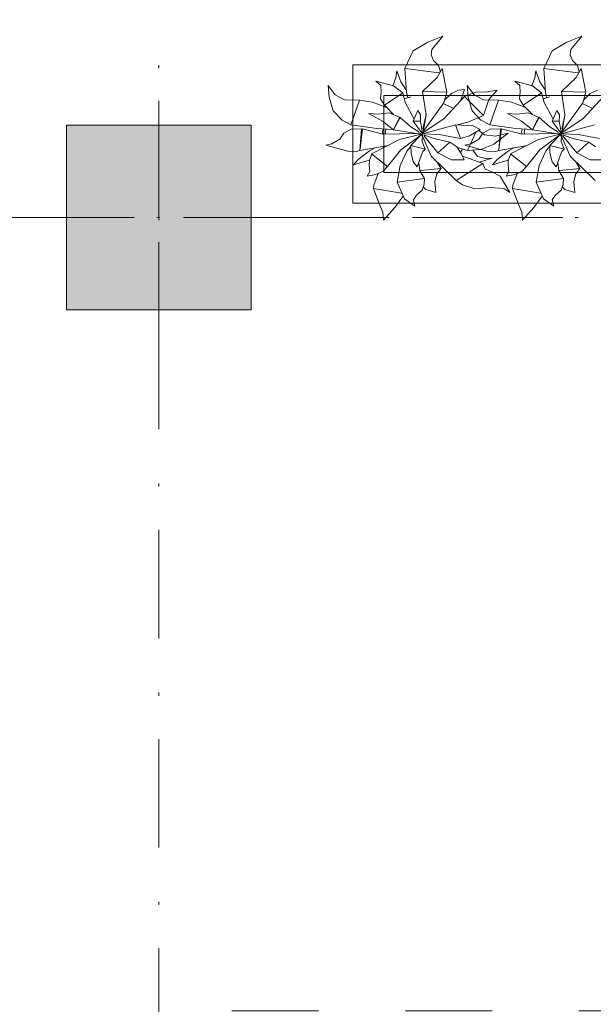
# Model space of a CAD drawing. Header units: millimetres. Extents: x 0 to 1184, y 0 to 836.
# Tile 17 of 86: x 167 to 186, y 514 to 546. Entities that reach past the tile are written whole.
import ezdxf
from ezdxf.xclip import XClip

# ---------------------------------------------------------------- set-up
doc = ezdxf.new("R2010")
doc.units = ezdxf.units.MM
doc.header["$MEASUREMENT"] = 0
doc.header["$XCLIPFRAME"] = 0
doc.linetypes.add('Штриховая', pattern=[5.644444, 2.822222, -2.822222])
doc.linetypes.add('Штрихпунктирная', pattern=[6.702778, 3.527778, -1.763889, 0, -1.411111])
for name, color, linetype in [('Интерьер - Мебель', 7, 'Continuous'), ('Конструктив - Колонны', 7, 'Continuous'), ('Элемент Модели - Зона', 7, 'Continuous'), ('Элемент Модели - Оси', 7, 'Continuous')]:
    doc.layers.add(name, color=color, linetype=linetype)

# ---------------------------------------------------------------- blocks, each defined once
blk = doc.blocks.new('Чертеж_4_4', base_point=(-278.479, 89.564))
at = {"layer": 'Конструктив - Колонны', "linetype": 'Continuous', "lineweight": 0, "true_color": 0x000000}
blk.add_hatch(color=18, dxfattribs=at).paths.add_polyline_path([(168.521, 536.564), (174.521, 536.564), (174.521, 542.564), (168.521, 542.564)])
at = {"layer": 'Интерьер - Мебель', "color": 252, "linetype": 'Continuous', "lineweight": 5}
for p, q in [((180.761, 545.464), (180.266, 545.262)), ((180.761, 545.464), (180.266, 545.262)), ((180.761, 545.464), (180.4, 545.025)), ((180.761, 545.464), (180.4, 545.025)), ((185.28, 545.464), (184.785, 545.262)), ((185.28, 545.464), (184.785, 545.262)), ((185.28, 545.464), (184.919, 545.025)), ((185.28, 545.464), (184.919, 545.025)), ((180.266, 545.262), (179.795, 544.98)), ((180.266, 545.262), (179.795, 544.98)), ((184.785, 545.262), (184.314, 544.98)), ((184.785, 545.262), (184.314, 544.98)), ((179.795, 544.98), (179.519, 544.413)), ((179.795, 544.98), (179.519, 544.413)), ((180.4, 545.025), (180.382, 544.852)), ((180.4, 545.025), (180.382, 544.852)), ((180.382, 544.852), (180.454, 544.674)), ((180.382, 544.852), (180.454, 544.674)), ((184.314, 544.98), (184.038, 544.413)), ((184.314, 544.98), (184.038, 544.413)), ((184.919, 545.025), (184.901, 544.852)), ((184.919, 545.025), (184.901, 544.852)), ((184.901, 544.852), (184.973, 544.674)), ((184.901, 544.852), (184.973, 544.674)), ((179.519, 544.413), (180.636, 544.272)), ((179.519, 544.413), (179.579, 543.629)), ((179.519, 544.413), (180.636, 544.272)), ((179.519, 544.413), (179.579, 543.629)), ((180.454, 544.674), (180.612, 544.503)), ((180.454, 544.674), (180.612, 544.503)), ((180.731, 544.408), (180.572, 544.12)), ((180.731, 544.408), (180.572, 544.12)), ((180.612, 544.503), (180.675, 544.306)), ((180.612, 544.503), (180.675, 544.306)), ((180.731, 544.408), (180.887, 543.645)), ((180.731, 544.408), (180.887, 543.645)), ((184.038, 544.413), (185.155, 544.272)), ((184.038, 544.413), (184.098, 543.629)), ((184.038, 544.413), (185.155, 544.272)), ((184.038, 544.413), (184.098, 543.629)), ((184.973, 544.674), (185.131, 544.503)), ((184.973, 544.674), (185.131, 544.503)), ((185.25, 544.408), (185.091, 544.12)), ((185.25, 544.408), (185.091, 544.12)), ((185.131, 544.503), (185.194, 544.306)), ((185.131, 544.503), (185.194, 544.306)), ((185.25, 544.408), (185.406, 543.645)), ((185.25, 544.408), (185.406, 543.645)), ((179.233, 544.11), (179.132, 543.863)), ((179.233, 544.11), (179.132, 543.863)), ((179.264, 544.334), (179.233, 544.11)), ((179.264, 544.334), (179.233, 544.11)), ((179.264, 544.334), (179.394, 543.976)), ((179.264, 544.334), (179.394, 543.976)), ((180.572, 544.12), (180.098, 543.668)), ((180.572, 544.12), (180.098, 543.668)), ((183.752, 544.11), (183.651, 543.863)), ((183.752, 544.11), (183.651, 543.863)), ((183.783, 544.334), (183.752, 544.11)), ((183.783, 544.334), (183.752, 544.11)), ((183.783, 544.334), (183.913, 543.976)), ((183.783, 544.334), (183.913, 543.976)), ((185.091, 544.12), (184.617, 543.668)), ((185.091, 544.12), (184.617, 543.668)), ((177.028, 543.854), (177.061, 543.475)), ((177.028, 543.854), (177.257, 543.554)), ((177.028, 543.854), (177.061, 543.475)), ((177.028, 543.854), (177.257, 543.554)), ((178.577, 543.994), (178.738, 543.859)), ((178.577, 543.994), (179.153, 543.852)), ((178.577, 543.994), (178.738, 543.859)), ((178.577, 543.994), (179.153, 543.852)), ((178.738, 543.859), (178.748, 543.644)), ((178.738, 543.859), (178.748, 543.644)), ((179.153, 543.852), (179.451, 543.614)), ((179.153, 543.852), (179.451, 543.614)), ((179.394, 543.976), (179.566, 543.721)), ((179.394, 543.976), (179.566, 543.721)), ((181.547, 543.854), (181.58, 543.475)), ((181.547, 543.854), (181.776, 543.554)), ((181.547, 543.854), (181.58, 543.475)), ((181.547, 543.854), (181.776, 543.554)), ((183.096, 543.994), (183.257, 543.859)), ((183.096, 543.994), (183.672, 543.852)), ((183.096, 543.994), (183.257, 543.859)), ((183.096, 543.994), (183.672, 543.852)), ((183.257, 543.859), (183.267, 543.644)), ((183.257, 543.859), (183.267, 543.644)), ((183.672, 543.852), (183.97, 543.614)), ((183.672, 543.852), (183.97, 543.614)), ((183.913, 543.976), (184.085, 543.721)), ((183.913, 543.976), (184.085, 543.721)), ((177.061, 543.475), (177.188, 543.032)), ((177.061, 543.475), (177.188, 543.032)), ((177.257, 543.554), (177.561, 543.389)), ((177.257, 543.554), (177.561, 543.389)), ((178.748, 543.644), (178.73, 543.423)), ((178.748, 543.644), (178.73, 543.423)), ((179.451, 543.614), (178.854, 543.22)), ((179.451, 543.614), (178.854, 543.22)), ((179.451, 543.614), (179.535, 543.306)), ((179.451, 543.614), (179.535, 543.306)), ((179.719, 543.493), (179.512, 543.422)), ((179.719, 543.493), (179.512, 543.422)), ((179.579, 543.629), (179.613, 543.464)), ((179.579, 543.629), (179.613, 543.464)), ((180.098, 543.668), (180.887, 543.645)), ((180.098, 543.668), (180.209, 542.907)), ((180.098, 543.668), (180.887, 543.645)), ((180.098, 543.668), (180.209, 542.907)), ((180.887, 543.645), (180.792, 543.298)), ((180.887, 543.645), (180.792, 543.298)), ((181.464, 543.503), (180.796, 542.78)), ((181.464, 543.503), (180.796, 542.78)), ((181.033, 543.603), (180.823, 543.397)), ((181.033, 543.603), (180.823, 543.397)), ((181.267, 543.702), (181.033, 543.603)), ((181.267, 543.702), (181.033, 543.603)), ((181.464, 543.732), (181.267, 543.702)), ((181.464, 543.732), (181.267, 543.702)), ((181.464, 543.732), (181.345, 543.377)), ((181.464, 543.732), (181.345, 543.377)), ((181.818, 543.639), (181.464, 543.503)), ((181.818, 543.639), (181.464, 543.503)), ((181.464, 543.503), (182.075, 542.885)), ((181.464, 543.503), (182.075, 542.885)), ((181.58, 543.475), (181.707, 543.032)), ((181.58, 543.475), (181.707, 543.032)), ((181.776, 543.554), (182.08, 543.389)), ((181.776, 543.554), (182.08, 543.389)), ((182.213, 543.651), (181.818, 543.639)), ((182.213, 543.651), (181.818, 543.639)), ((182.52, 543.705), (182.213, 543.651)), ((182.52, 543.705), (182.213, 543.651)), ((182.52, 543.705), (182.248, 543.405)), ((182.52, 543.705), (182.248, 543.405)), ((183.267, 543.644), (183.249, 543.423)), ((183.267, 543.644), (183.249, 543.423)), ((183.97, 543.614), (183.373, 543.22)), ((183.97, 543.614), (183.373, 543.22)), ((183.97, 543.614), (184.054, 543.306)), ((183.97, 543.614), (184.054, 543.306)), ((184.238, 543.493), (184.031, 543.422)), ((184.238, 543.493), (184.031, 543.422)), ((184.098, 543.629), (184.132, 543.464)), ((184.098, 543.629), (184.132, 543.464)), ((184.617, 543.668), (185.406, 543.645)), ((184.617, 543.668), (184.728, 542.907)), ((184.617, 543.668), (185.406, 543.645)), ((184.617, 543.668), (184.728, 542.907)), ((185.406, 543.645), (185.311, 543.298)), ((185.406, 543.645), (185.311, 543.298)), ((185.983, 543.503), (185.315, 542.78)), ((185.983, 543.503), (185.315, 542.78)), ((185.552, 543.603), (185.342, 543.397)), ((185.552, 543.603), (185.342, 543.397)), ((185.786, 543.702), (185.552, 543.603)), ((185.786, 543.702), (185.552, 543.603)), ((177.561, 543.389), (178.049, 543.385)), ((177.561, 543.389), (178.049, 543.385)), ((178.049, 543.385), (177.763, 542.576)), ((178.049, 543.385), (177.763, 542.576)), ((178.049, 543.385), (178.469, 543.319)), ((178.049, 543.385), (178.469, 543.319)), ((178.469, 543.319), (178.924, 543.143)), ((178.469, 543.319), (178.924, 543.143)), ((178.73, 543.423), (178.854, 543.22)), ((178.73, 543.423), (178.854, 543.22)), ((178.854, 543.22), (179.148, 542.913)), ((178.854, 543.22), (179.148, 542.913)), ((179.535, 543.306), (179.818, 542.788)), ((179.535, 543.306), (179.818, 542.788)), ((180.792, 543.298), (180.12, 542.357)), ((180.792, 543.298), (180.12, 542.357)), ((180.791, 543.261), (181.092, 543.123)), ((180.791, 543.261), (181.092, 543.123)), ((182.168, 543.147), (182.075, 542.885)), ((182.168, 543.147), (182.075, 542.885)), ((182.08, 543.389), (182.568, 543.385)), ((182.08, 543.389), (182.568, 543.385)), ((182.248, 543.405), (182.168, 543.147)), ((182.248, 543.405), (182.168, 543.147)), ((182.568, 543.385), (182.282, 542.576)), ((182.568, 543.385), (182.282, 542.576)), ((182.568, 543.385), (182.988, 543.319)), ((182.568, 543.385), (182.988, 543.319)), ((182.988, 543.319), (183.443, 543.143)), ((182.988, 543.319), (183.443, 543.143)), ((183.249, 543.423), (183.373, 543.22)), ((183.249, 543.423), (183.373, 543.22)), ((183.373, 543.22), (183.667, 542.913)), ((183.373, 543.22), (183.667, 542.913)), ((184.054, 543.306), (184.337, 542.788)), ((184.054, 543.306), (184.337, 542.788)), ((185.311, 543.298), (184.639, 542.357)), ((185.311, 543.298), (184.639, 542.357)), ((185.31, 543.261), (185.611, 543.123)), ((185.31, 543.261), (185.611, 543.123)), ((177.188, 543.032), (177.477, 542.731)), ((177.188, 543.032), (177.477, 542.731)), ((178.335, 542.952), (178.654, 542.924)), ((178.335, 542.952), (178.799, 542.701)), ((178.335, 542.952), (178.654, 542.924)), ((178.335, 542.952), (178.799, 542.701)), ((179.01, 542.964), (178.654, 542.924)), ((179.01, 542.964), (178.654, 542.924)), ((179.01, 542.964), (179.369, 542.812)), ((179.01, 542.964), (179.369, 542.812)), ((179.362, 542.834), (179.156, 542.416)), ((179.362, 542.834), (179.156, 542.416)), ((179.369, 542.812), (179.156, 542.416)), ((179.369, 542.812), (179.156, 542.416)), ((179.362, 542.834), (179.369, 542.812)), ((179.362, 542.834), (179.369, 542.812)), ((179.369, 542.812), (179.716, 542.512)), ((179.369, 542.812), (179.716, 542.512)), ((179.944, 543.044), (179.789, 542.697)), ((179.944, 543.044), (179.789, 542.697)), ((179.944, 543.044), (180.032, 542.906)), ((179.944, 543.044), (180.032, 542.906)), ((180.032, 542.906), (180.025, 542.699)), ((180.032, 542.906), (180.025, 542.699)), ((180.209, 542.907), (180.12, 542.357)), ((180.209, 542.907), (180.12, 542.357)), ((180.181, 542.788), (180.173, 542.749)), ((180.181, 542.788), (180.173, 542.749)), ((180.194, 542.846), (180.19, 542.826)), ((180.194, 542.846), (180.19, 542.826)), ((180.206, 542.904), (180.204, 542.894)), ((180.206, 542.904), (180.204, 542.894)), ((182.075, 542.885), (181.569, 542.668)), ((182.075, 542.885), (181.569, 542.668)), ((181.707, 543.032), (181.996, 542.731)), ((181.707, 543.032), (181.996, 542.731)), ((182.854, 542.952), (183.173, 542.924)), ((182.854, 542.952), (183.318, 542.701)), ((182.854, 542.952), (183.173, 542.924)), ((182.854, 542.952), (183.318, 542.701)), ((183.529, 542.964), (183.173, 542.924)), ((183.529, 542.964), (183.173, 542.924)), ((183.529, 542.964), (183.888, 542.812)), ((183.529, 542.964), (183.888, 542.812)), ((183.881, 542.834), (183.675, 542.416)), ((183.881, 542.834), (183.675, 542.416)), ((183.888, 542.812), (183.675, 542.416)), ((183.888, 542.812), (183.675, 542.416)), ((183.881, 542.834), (183.888, 542.812)), ((183.881, 542.834), (183.888, 542.812)), ((183.888, 542.812), (184.235, 542.512)), ((183.888, 542.812), (184.235, 542.512)), ((184.463, 543.044), (184.308, 542.697)), ((184.463, 543.044), (184.308, 542.697)), ((184.463, 543.044), (184.551, 542.906)), ((184.463, 543.044), (184.551, 542.906)), ((184.551, 542.906), (184.544, 542.699)), ((184.551, 542.906), (184.544, 542.699)), ((184.728, 542.907), (184.639, 542.357)), ((184.728, 542.907), (184.639, 542.357)), ((184.7, 542.788), (184.692, 542.749)), ((184.7, 542.788), (184.692, 542.749)), ((184.713, 542.846), (184.709, 542.826)), ((184.713, 542.846), (184.709, 542.826)), ((184.725, 542.904), (184.723, 542.894)), ((184.725, 542.904), (184.723, 542.894)), ((177.477, 542.731), (177.763, 542.576)), ((177.477, 542.731), (177.763, 542.576)), ((177.763, 542.576), (178.612, 542.456)), ((177.763, 542.576), (178.612, 542.456)), ((178.799, 542.701), (179.156, 542.416)), ((178.799, 542.701), (179.156, 542.416)), ((179.716, 542.512), (179.979, 542.346)), ((179.716, 542.512), (179.979, 542.346)), ((180.025, 542.699), (179.789, 542.697)), ((180.025, 542.699), (179.789, 542.697)), ((179.789, 542.697), (180.067, 542.331)), ((179.789, 542.697), (180.067, 542.331)), ((180.025, 542.699), (180.096, 542.291)), ((180.025, 542.699), (180.096, 542.291)), ((181.169, 542.582), (180.096, 542.291)), ((181.169, 542.582), (180.096, 542.291)), ((180.796, 542.78), (180.102, 542.323)), ((180.796, 542.78), (180.102, 542.323)), ((180.168, 542.73), (180.107, 542.45)), ((180.168, 542.73), (180.107, 542.45)), ((181.169, 542.582), (181.74, 542.548)), ((181.169, 542.582), (181.327, 542.133)), ((181.169, 542.582), (181.74, 542.548)), ((181.169, 542.582), (181.327, 542.133)), ((181.569, 542.668), (181.221, 542.579)), ((181.569, 542.668), (181.221, 542.579)), ((181.33, 542.61), (181.342, 542.573)), ((181.33, 542.61), (181.342, 542.573)), ((181.74, 542.548), (181.971, 542.428)), ((181.74, 542.548), (181.971, 542.428)), ((181.996, 542.731), (182.282, 542.576)), ((181.996, 542.731), (182.282, 542.576)), ((182.282, 542.576), (183.131, 542.456)), ((182.282, 542.576), (183.131, 542.456)), ((183.318, 542.701), (183.675, 542.416)), ((183.318, 542.701), (183.675, 542.416)), ((184.235, 542.512), (184.498, 542.346)), ((184.235, 542.512), (184.498, 542.346)), ((184.544, 542.699), (184.308, 542.697)), ((184.544, 542.699), (184.308, 542.697)), ((184.308, 542.697), (184.586, 542.331)), ((184.308, 542.697), (184.586, 542.331)), ((184.544, 542.699), (184.615, 542.291)), ((184.544, 542.699), (184.615, 542.291)), ((185.688, 542.582), (184.615, 542.291)), ((185.688, 542.582), (184.615, 542.291)), ((185.315, 542.78), (184.621, 542.323)), ((185.315, 542.78), (184.621, 542.323)), ((184.687, 542.73), (184.626, 542.45)), ((184.687, 542.73), (184.626, 542.45)), ((177.538, 542.31), (177.409, 542.113)), ((177.538, 542.31), (177.409, 542.113)), ((177.778, 542.434), (177.538, 542.31)), ((177.778, 542.434), (177.538, 542.31)), ((178.114, 542.446), (177.778, 542.434)), ((178.114, 542.446), (177.778, 542.434)), ((178.114, 542.446), (178.058, 541.746)), ((178.114, 542.446), (178.058, 541.746)), ((178.142, 542.452), (178.063, 541.784)), ((178.142, 542.452), (178.063, 541.784)), ((178.142, 542.452), (178.804, 542.28)), ((178.142, 542.452), (178.804, 542.28)), ((178.612, 542.456), (179.132, 542.428)), ((178.612, 542.456), (179.132, 542.428)), ((178.817, 542.44), (178.799, 542.352)), ((178.817, 542.44), (178.799, 542.352)), ((178.799, 542.352), (178.803, 542.285)), ((178.799, 542.352), (178.803, 542.285)), ((179.885, 542.298), (178.804, 542.28)), ((179.885, 542.298), (178.804, 542.28)), ((178.902, 542.429), (178.886, 542.348)), ((178.902, 542.429), (178.886, 542.348)), ((178.886, 542.348), (178.89, 542.292)), ((178.886, 542.348), (178.89, 542.292)), ((179.156, 542.416), (180.04, 542.278)), ((179.156, 542.416), (180.04, 542.278)), ((180.048, 542.279), (179.344, 542.106)), ((180.048, 542.279), (179.344, 542.106)), ((180.003, 542.221), (179.394, 541.767)), ((180.003, 542.221), (179.394, 541.767)), ((180.013, 542.207), (179.717, 541.909)), ((180.013, 542.207), (179.717, 541.909)), ((180.059, 542.277), (179.933, 542.131)), ((180.059, 542.277), (179.933, 542.131)), ((179.98, 542.333), (180.1, 542.269)), ((179.98, 542.333), (180.1, 542.269)), ((180.083, 542.277), (180.066, 542.208)), ((180.083, 542.277), (180.066, 542.208)), ((180.069, 542.326), (180.1, 542.269)), ((180.069, 542.326), (180.1, 542.269)), ((180.092, 542.316), (180.087, 542.296)), ((180.092, 542.316), (180.087, 542.296)), ((180.089, 542.301), (180.096, 542.291)), ((180.089, 542.301), (180.096, 542.291)), ((180.095, 542.244), (180.089, 542.037)), ((180.095, 542.244), (180.089, 542.037)), ((180.096, 542.291), (180.637, 542.263)), ((180.096, 542.291), (180.637, 542.263)), ((180.11, 542.188), (180.377, 541.555)), ((180.11, 542.188), (180.377, 541.555)), ((180.133, 542.229), (180.59, 541.673)), ((180.133, 542.229), (180.59, 541.673)), ((180.161, 542.247), (180.504, 542.126)), ((180.161, 542.247), (180.504, 542.126)), ((180.637, 542.263), (181.327, 542.133)), ((180.637, 542.263), (181.327, 542.133)), ((181.624, 542.221), (181.327, 542.133)), ((181.624, 542.221), (181.327, 542.133)), ((181.834, 542.335), (181.554, 541.748)), ((181.834, 542.335), (181.554, 541.748)), ((181.971, 542.428), (181.624, 542.221)), ((181.971, 542.428), (181.624, 542.221)), ((182.057, 542.31), (181.928, 542.113)), ((182.057, 542.31), (181.928, 542.113)), ((181.93, 542.396), (182.115, 542.254)), ((181.93, 542.396), (182.115, 542.254)), ((182.297, 542.434), (182.057, 542.31)), ((182.297, 542.434), (182.057, 542.31)), ((182.115, 542.254), (182.469, 542.209)), ((182.115, 542.254), (182.469, 542.209)), ((182.633, 542.446), (182.297, 542.434)), ((182.633, 542.446), (182.297, 542.434)), ((182.879, 542.31), (182.42, 541.946)), ((182.879, 542.31), (182.42, 541.946)), ((182.879, 542.31), (182.469, 542.209)), ((182.879, 542.31), (182.469, 542.209)), ((182.633, 542.446), (182.577, 541.746)), ((182.633, 542.446), (182.577, 541.746)), ((182.661, 542.452), (182.582, 541.784)), ((182.661, 542.452), (182.582, 541.784)), ((182.661, 542.452), (183.323, 542.28)), ((182.661, 542.452), (183.323, 542.28)), ((183.131, 542.456), (183.651, 542.428)), ((183.131, 542.456), (183.651, 542.428)), ((183.336, 542.44), (183.319, 542.352)), ((183.336, 542.44), (183.319, 542.352)), ((183.319, 542.352), (183.322, 542.285)), ((183.319, 542.352), (183.322, 542.285)), ((184.404, 542.298), (183.323, 542.28)), ((184.404, 542.298), (183.323, 542.28)), ((183.421, 542.429), (183.405, 542.348)), ((183.421, 542.429), (183.405, 542.348)), ((183.405, 542.348), (183.409, 542.292)), ((183.405, 542.348), (183.409, 542.292)), ((183.675, 542.416), (184.559, 542.278)), ((183.675, 542.416), (184.559, 542.278)), ((184.567, 542.279), (183.863, 542.106)), ((184.567, 542.279), (183.863, 542.106)), ((184.522, 542.221), (183.913, 541.767)), ((184.522, 542.221), (183.913, 541.767)), ((184.532, 542.207), (184.236, 541.909)), ((184.532, 542.207), (184.236, 541.909)), ((184.578, 542.277), (184.452, 542.131)), ((184.578, 542.277), (184.452, 542.131)), ((184.499, 542.333), (184.619, 542.269)), ((184.499, 542.333), (184.619, 542.269)), ((184.602, 542.277), (184.585, 542.208)), ((184.602, 542.277), (184.585, 542.208)), ((184.588, 542.326), (184.619, 542.269)), ((184.588, 542.326), (184.619, 542.269)), ((184.611, 542.316), (184.606, 542.296)), ((184.611, 542.316), (184.606, 542.296)), ((184.608, 542.301), (184.615, 542.291)), ((184.608, 542.301), (184.615, 542.291)), ((184.614, 542.244), (184.608, 542.037)), ((184.614, 542.244), (184.608, 542.037)), ((184.615, 542.291), (185.156, 542.263)), ((184.615, 542.291), (185.156, 542.263)), ((184.629, 542.188), (184.896, 541.555)), ((184.629, 542.188), (184.896, 541.555)), ((184.652, 542.229), (185.109, 541.673)), ((184.652, 542.229), (185.109, 541.673)), ((184.68, 542.247), (185.023, 542.126)), ((184.68, 542.247), (185.023, 542.126)), ((185.156, 542.263), (185.846, 542.133)), ((185.156, 542.263), (185.846, 542.133)), ((177.148, 541.961), (176.955, 541.919)), ((177.148, 541.961), (176.955, 541.919)), ((176.955, 541.919), (177.667, 541.722)), ((176.955, 541.919), (177.667, 541.722)), ((177.409, 542.113), (177.148, 541.961)), ((177.409, 542.113), (177.148, 541.961)), ((178.929, 541.897), (178.058, 541.746)), ((178.929, 541.897), (178.058, 541.746)), ((178.546, 541.827), (178.373, 541.729)), ((178.546, 541.827), (178.373, 541.729)), ((179.344, 542.106), (178.434, 541.633)), ((179.344, 542.106), (178.434, 541.633)), ((178.802, 541.86), (178.815, 541.84)), ((178.802, 541.86), (178.815, 541.84)), ((179.71, 541.87), (179.585, 541.723)), ((179.71, 541.87), (179.585, 541.723)), ((179.717, 541.909), (180.183, 541.791)), ((179.717, 541.909), (179.721, 541.668)), ((179.717, 541.909), (180.183, 541.791)), ((179.717, 541.909), (179.721, 541.668)), ((180.089, 542.037), (180.183, 541.791)), ((180.089, 542.037), (180.183, 541.791)), ((180.504, 542.126), (180.983, 542.011)), ((180.504, 542.126), (180.983, 542.011)), ((180.983, 542.011), (180.59, 541.673)), ((180.983, 542.011), (180.59, 541.673)), ((180.983, 542.011), (181.207, 541.866)), ((180.983, 542.011), (181.207, 541.866)), ((181.207, 541.866), (181.352, 541.644)), ((181.207, 541.866), (181.352, 541.644)), ((181.237, 541.836), (181.554, 541.748)), ((181.237, 541.836), (181.554, 541.748)), ((181.667, 541.961), (181.474, 541.919)), ((181.667, 541.961), (181.474, 541.919)), ((181.474, 541.919), (182.186, 541.722)), ((181.474, 541.919), (182.186, 541.722)), ((181.928, 542.113), (181.667, 541.961)), ((181.928, 542.113), (181.667, 541.961)), ((182.42, 541.946), (181.987, 541.78)), ((182.42, 541.946), (181.987, 541.78)), ((183.448, 541.897), (182.577, 541.746)), ((183.448, 541.897), (182.577, 541.746)), ((183.065, 541.827), (182.892, 541.729)), ((183.065, 541.827), (182.892, 541.729)), ((183.863, 542.106), (182.953, 541.633)), ((183.863, 542.106), (182.953, 541.633)), ((183.321, 541.86), (183.334, 541.84)), ((183.321, 541.86), (183.334, 541.84)), ((184.229, 541.87), (184.104, 541.723)), ((184.229, 541.87), (184.104, 541.723)), ((184.236, 541.909), (184.702, 541.791)), ((184.236, 541.909), (184.24, 541.668)), ((184.236, 541.909), (184.702, 541.791)), ((184.236, 541.909), (184.24, 541.668)), ((184.608, 542.037), (184.702, 541.791)), ((184.608, 542.037), (184.702, 541.791)), ((185.023, 542.126), (185.502, 542.011)), ((185.023, 542.126), (185.502, 542.011)), ((185.502, 542.011), (185.109, 541.673)), ((185.502, 542.011), (185.109, 541.673)), ((185.502, 542.011), (185.726, 541.866)), ((185.502, 542.011), (185.726, 541.866)), ((177.667, 541.722), (177.951, 541.711)), ((177.667, 541.722), (177.951, 541.711)), ((178.058, 541.746), (177.951, 541.711)), ((178.058, 541.746), (177.951, 541.711)), ((178.373, 541.729), (178.003, 541.456)), ((178.373, 541.729), (178.003, 541.456)), ((178.451, 541.62), (178.367, 541.426)), ((178.451, 541.62), (178.367, 541.426)), ((178.434, 541.633), (178.962, 541.227)), ((178.434, 541.633), (178.962, 541.227)), ((179.394, 541.767), (178.962, 541.227)), ((179.394, 541.767), (178.962, 541.227)), ((179.585, 541.723), (179.367, 541.254)), ((179.585, 541.723), (179.367, 541.254)), ((179.721, 541.668), (179.796, 541.378)), ((179.721, 541.668), (179.796, 541.378)), ((180.048, 541.569), (179.924, 541.217)), ((180.048, 541.569), (179.924, 541.217)), ((180.104, 541.714), (180.048, 541.569)), ((180.104, 541.714), (180.048, 541.569)), ((180.183, 541.791), (180.104, 541.714)), ((180.183, 541.791), (180.104, 541.714)), ((180.377, 541.555), (181.191, 540.764)), ((180.377, 541.555), (181.191, 540.764)), ((180.59, 541.673), (181.033, 541.442)), ((180.59, 541.673), (181.033, 541.442)), ((181.395, 541.783), (181.328, 541.686)), ((181.395, 541.783), (181.328, 541.686)), ((181.352, 541.644), (181.448, 541.435)), ((181.352, 541.644), (181.448, 541.435)), ((181.41, 541.557), (182.059, 541.325)), ((181.41, 541.557), (182.059, 541.325)), ((181.987, 541.78), (181.554, 541.748)), ((181.987, 541.78), (181.554, 541.748)), ((181.732, 541.751), (181.883, 541.552)), ((181.732, 541.751), (181.883, 541.552)), ((181.883, 541.552), (182.14, 541.487)), ((181.883, 541.552), (182.14, 541.487)), ((182.186, 541.722), (182.47, 541.711)), ((182.186, 541.722), (182.47, 541.711)), ((182.577, 541.746), (182.47, 541.711)), ((182.577, 541.746), (182.47, 541.711)), ((182.892, 541.729), (182.522, 541.456)), ((182.892, 541.729), (182.522, 541.456)), ((182.97, 541.62), (182.886, 541.426)), ((182.97, 541.62), (182.886, 541.426)), ((182.953, 541.633), (183.481, 541.227)), ((182.953, 541.633), (183.481, 541.227)), ((183.913, 541.767), (183.481, 541.227)), ((183.913, 541.767), (183.481, 541.227)), ((184.104, 541.723), (183.886, 541.254)), ((184.104, 541.723), (183.886, 541.254)), ((184.24, 541.668), (184.315, 541.378)), ((184.24, 541.668), (184.315, 541.378)), ((184.567, 541.569), (184.444, 541.217)), ((184.567, 541.569), (184.444, 541.217)), ((184.623, 541.714), (184.567, 541.569)), ((184.623, 541.714), (184.567, 541.569)), ((184.702, 541.791), (184.623, 541.714)), ((184.702, 541.791), (184.623, 541.714)), ((184.896, 541.555), (185.71, 540.764)), ((184.896, 541.555), (185.71, 540.764)), ((185.109, 541.673), (185.552, 541.442)), ((185.109, 541.673), (185.552, 541.442)), ((178.003, 541.456), (177.854, 541.279)), ((178.003, 541.456), (177.854, 541.279)), ((178.361, 541.431), (177.854, 541.279)), ((178.361, 541.431), (177.854, 541.279)), ((178.367, 541.426), (178.359, 541.267)), ((178.367, 541.426), (178.359, 541.267)), ((178.359, 541.267), (178.379, 541.066)), ((178.359, 541.267), (178.379, 541.066)), ((178.962, 541.227), (178.819, 541.076)), ((178.962, 541.227), (178.819, 541.076)), ((179.367, 541.254), (179.274, 540.715)), ((179.367, 541.254), (179.274, 540.715)), ((179.796, 541.378), (179.924, 541.217)), ((179.796, 541.378), (179.924, 541.217)), ((179.972, 541.328), (180.009, 541.09)), ((179.972, 541.328), (180.009, 541.09)), ((180.588, 541.338), (180.697, 541.153)), ((180.588, 541.338), (180.697, 541.153)), ((180.62, 541.323), (180.595, 541.315)), ((180.62, 541.323), (180.595, 541.315)), ((181.033, 541.442), (181.448, 541.435)), ((181.033, 541.442), (181.448, 541.435)), ((182.059, 541.325), (181.191, 540.764)), ((182.059, 541.325), (181.191, 540.764)), ((182.358, 541.497), (181.949, 541.368)), ((182.358, 541.497), (181.949, 541.368)), ((182.059, 541.325), (182.134, 541.136)), ((182.059, 541.325), (182.134, 541.136)), ((182.358, 541.497), (182.14, 541.487)), ((182.358, 541.497), (182.14, 541.487)), ((182.522, 541.456), (182.373, 541.279)), ((182.522, 541.456), (182.373, 541.279)), ((182.881, 541.431), (182.373, 541.279)), ((182.881, 541.431), (182.373, 541.279)), ((182.886, 541.426), (182.878, 541.267)), ((182.886, 541.426), (182.878, 541.267)), ((182.878, 541.267), (182.898, 541.066)), ((182.878, 541.267), (182.898, 541.066)), ((183.481, 541.227), (183.338, 541.076)), ((183.481, 541.227), (183.338, 541.076)), ((183.886, 541.254), (183.793, 540.715)), ((183.886, 541.254), (183.793, 540.715)), ((184.315, 541.378), (184.444, 541.217)), ((184.315, 541.378), (184.444, 541.217)), ((184.491, 541.328), (184.528, 541.09)), ((184.491, 541.328), (184.528, 541.09)), ((185.107, 541.338), (185.216, 541.153)), ((185.107, 541.338), (185.216, 541.153)), ((185.139, 541.323), (185.114, 541.315)), ((185.139, 541.323), (185.114, 541.315)), ((185.552, 541.442), (185.967, 541.435)), ((185.552, 541.442), (185.967, 541.435)), ((178.379, 541.066), (178.298, 540.904)), ((178.379, 541.066), (178.298, 540.904)), ((178.575, 540.963), (178.298, 540.904)), ((178.575, 540.963), (178.298, 540.904)), ((178.657, 541), (178.51, 540.611)), ((178.657, 541), (178.51, 540.611)), ((178.819, 541.076), (178.575, 540.963)), ((178.819, 541.076), (178.575, 540.963)), ((180.009, 541.09), (180.165, 540.834)), ((180.009, 541.09), (180.165, 540.834)), ((180.697, 541.153), (180.029, 541.09)), ((180.697, 541.153), (180.029, 541.09)), ((180.558, 540.99), (180.492, 540.735)), ((180.558, 540.99), (180.492, 540.735)), ((180.697, 541.153), (180.558, 540.99)), ((180.697, 541.153), (180.558, 540.99)), ((182.134, 541.136), (182.353, 541.05)), ((182.134, 541.136), (182.353, 541.05)), ((182.353, 541.05), (182.618, 540.914)), ((182.353, 541.05), (182.618, 540.914)), ((182.618, 540.914), (182.938, 540.379)), ((182.618, 540.914), (182.938, 540.379)), ((182.898, 541.066), (182.817, 540.904)), ((182.898, 541.066), (182.817, 540.904)), ((183.094, 540.963), (182.817, 540.904)), ((183.094, 540.963), (182.817, 540.904)), ((183.176, 541), (183.029, 540.611)), ((183.176, 541), (183.029, 540.611)), ((183.338, 541.076), (183.094, 540.963)), ((183.338, 541.076), (183.094, 540.963)), ((184.528, 541.09), (184.684, 540.834)), ((184.528, 541.09), (184.684, 540.834)), ((185.216, 541.153), (184.548, 541.09)), ((185.216, 541.153), (184.548, 541.09)), ((185.077, 540.99), (185.011, 540.735)), ((185.077, 540.99), (185.011, 540.735)), ((185.216, 541.153), (185.077, 540.99)), ((185.216, 541.153), (185.077, 540.99)), ((178.51, 540.611), (178.498, 540.512)), ((178.51, 540.611), (178.498, 540.512)), ((180.165, 540.834), (179.274, 540.715)), ((180.165, 540.834), (179.274, 540.715)), ((179.274, 540.715), (179.507, 540.173)), ((179.274, 540.715), (179.507, 540.173)), ((180.151, 540.65), (180.081, 540.454)), ((180.151, 540.65), (180.081, 540.454)), ((180.116, 540.566), (180.205, 540.48)), ((180.116, 540.566), (180.205, 540.48)), ((180.165, 540.834), (180.151, 540.65)), ((180.165, 540.834), (180.151, 540.65)), ((180.492, 540.735), (180.532, 540.381)), ((180.492, 540.735), (180.532, 540.381)), ((181.191, 540.764), (181.397, 540.627)), ((181.191, 540.764), (181.397, 540.627)), ((181.397, 540.627), (181.794, 540.495)), ((181.397, 540.627), (181.794, 540.495)), ((182.309, 540.545), (181.794, 540.495)), ((182.309, 540.545), (181.794, 540.495)), ((182.309, 540.545), (182.735, 540.504)), ((182.309, 540.545), (182.735, 540.504)), ((183.029, 540.611), (183.017, 540.512)), ((183.029, 540.611), (183.017, 540.512)), ((184.684, 540.834), (183.793, 540.715)), ((184.684, 540.834), (183.793, 540.715)), ((183.793, 540.715), (184.026, 540.173)), ((183.793, 540.715), (184.026, 540.173)), ((184.67, 540.65), (184.6, 540.454)), ((184.67, 540.65), (184.6, 540.454)), ((184.635, 540.566), (184.724, 540.48)), ((184.635, 540.566), (184.724, 540.48)), ((184.684, 540.834), (184.67, 540.65)), ((184.684, 540.834), (184.67, 540.65)), ((185.011, 540.735), (185.051, 540.381)), ((185.011, 540.735), (185.051, 540.381)), ((178.498, 540.512), (179.41, 540.355)), ((178.498, 540.512), (178.678, 540.044)), ((178.498, 540.512), (179.41, 540.355)), ((178.498, 540.512), (178.678, 540.044)), ((179.471, 540.257), (179.199, 539.89)), ((179.471, 540.257), (179.199, 539.89)), ((179.896, 540.293), (179.798, 540.139)), ((179.896, 540.293), (179.798, 540.139)), ((180.081, 540.454), (179.896, 540.293)), ((180.081, 540.454), (179.896, 540.293)), ((180.205, 540.48), (180.532, 540.381)), ((180.205, 540.48), (180.532, 540.381)), ((182.735, 540.504), (182.938, 540.379)), ((182.735, 540.504), (182.938, 540.379)), ((183.017, 540.512), (183.929, 540.355)), ((183.017, 540.512), (183.197, 540.044)), ((183.017, 540.512), (183.929, 540.355)), ((183.017, 540.512), (183.197, 540.044)), ((183.99, 540.257), (183.718, 539.89)), ((183.99, 540.257), (183.718, 539.89)), ((184.415, 540.293), (184.317, 540.139)), ((184.415, 540.293), (184.317, 540.139)), ((184.6, 540.454), (184.415, 540.293)), ((184.6, 540.454), (184.415, 540.293)), ((184.724, 540.48), (185.051, 540.381)), ((184.724, 540.48), (185.051, 540.381)), ((178.678, 540.044), (178.807, 539.733)), ((178.678, 540.044), (178.807, 539.733)), ((179.507, 540.173), (179.849, 539.933)), ((179.507, 540.173), (179.849, 539.933)), ((179.798, 540.139), (179.849, 539.933)), ((179.798, 540.139), (179.849, 539.933)), ((183.197, 540.044), (183.326, 539.733)), ((183.197, 540.044), (183.326, 539.733)), ((184.026, 540.173), (184.368, 539.933)), ((184.026, 540.173), (184.368, 539.933)), ((184.317, 540.139), (184.368, 539.933)), ((184.317, 540.139), (184.368, 539.933)), ((178.807, 539.733), (178.831, 539.473)), ((178.807, 539.733), (178.831, 539.473)), ((179.199, 539.89), (178.831, 539.473)), ((179.199, 539.89), (178.831, 539.473)), ((183.326, 539.733), (183.35, 539.473)), ((183.326, 539.733), (183.35, 539.473)), ((183.718, 539.89), (183.35, 539.473)), ((183.718, 539.89), (183.35, 539.473))]:
    blk.add_line(p, q, dxfattribs=at)
at = {"layer": 'Интерьер - Мебель', "color": 7, "linetype": 'Continuous', "lineweight": 15}
for p, q in [((195.832, 544.529), (177.832, 544.529)), ((177.832, 544.529), (177.832, 540.029)), ((194.832, 543.529), (178.832, 543.529)), ((178.832, 543.529), (178.832, 541.029)), ((178.832, 541.029), (194.832, 541.029)), ((177.832, 540.029), (195.832, 540.029))]:
    blk.add_line(p, q, dxfattribs=at)
at = {"layer": 'Конструктив - Колонны', "color": 251, "linetype": 'Continuous', "lineweight": 5, "true_color": 0x575757}
for p, q in [((171.521, 540.364), (171.521, 543.364)), ((170.721, 539.564), (167.721, 539.564)), ((172.321, 539.564), (175.321, 539.564)), ((171.521, 538.764), (171.521, 535.764))]:
    blk.add_line(p, q, dxfattribs=at)
at = {"layer": 'Конструктив - Колонны', "color": 251, "linetype": 'Continuous', "lineweight": 15, "true_color": 0x575757, "flags": 128}
blk.add_lwpolyline([(168.521, 536.564), (174.521, 536.564), (174.521, 542.564), (168.521, 542.564)], close=True, dxfattribs=at)
at = {"layer": 'Конструктив - Колонны', "color": 251, "linetype": 'Continuous', "lineweight": 5, "true_color": 0x575757}
blk.add_point((171.521, 539.564), dxfattribs=at)
at = {"layer": 'Элемент Модели - Зона', "color": 7, "linetype": 'Штриховая', "lineweight": 15, "flags": 128}
for points in [[(83.021, 539.138), (82.621, 539.138), (82.621, 452.764), (140.324, 452.764), (140.324, 480.98), (172.947, 513.615), (173.088, 513.474), (173.088, 513.764), (354.521, 513.764), (354.521, 513.564), (495.519, 513.564), (495.519, 513.764), (862.335, 513.764), (894.689, 481.329), (894.722, 477.983), (894.722, 452.614), (895.121, 452.614), (895.121, 432.564), (892.721, 432.564), (892.721, 446.564), (888.521, 446.564), (888.521, 450.564), (804.521, 450.564), (804.521, 446.564), (798.521, 446.564), (798.521, 450.564), (714.721, 450.564), (714.721, 359.264), (798.521, 359.264), (798.521, 366.064), (804.521, 366.064), (804.521, 354.164), (845.321, 354.164), (845.321, 363.264), (846.521, 363.264), (846.521, 301.365), (892.721, 301.365), (892.721, 352.064), (888.021, 352.064), (888.021, 367.064), (892.721, 367.064), (892.721, 417.564), (895.121, 417.564), (895.121, 291.065), (892.721, 291.065), (892.721, 298.965), (714.721, 298.965), (714.721, 236.065), (892.721, 236.065), (892.721, 266.565), (888.522, 266.565), (888.522, 272.82), (892.721, 272.82), (892.721, 276.065), (895.121, 276.065), (895.121, 272.765), (930.021, 272.765), (930.021, 461.615), (923.91, 461.615), (923.91, 539.564), (978.521, 539.564), (978.521, 542.564), (984.521, 542.564), (984.521, 539.564), (1131.771, 539.564), (1131.771, 540.564), (1122.771, 540.564), (1122.771, 564.564), (1048.521, 564.564), (1048.521, 626.364), (1026.821, 626.364), (1026.821, 632.564), (1013.35, 632.564), (984.521, 632.564), (984.521, 626.564), (978.521, 626.564), (978.521, 631.689), (969.519, 631.689), (894.521, 631.689), (894.521, 626.564), (888.521, 626.564), (888.521, 631.689), (804.521, 631.689), (804.521, 626.564), (798.521, 626.564), (798.521, 631.689), (714.521, 631.689), (714.521, 626.564), (708.521, 626.564), (708.521, 631.689), (628.021, 631.689), (628.021, 626.564), (622.021, 626.564), (621.021, 626.564), (621.021, 575.892), (496.022, 575.892), (496.022, 627.564), (496.022, 706.464), (496.122, 706.464), (496.122, 768.064), (468.721, 768.064), (468.721, 686.864), (461.167, 686.864), (461.167, 631.684), (444.522, 631.684), (444.522, 626.564), (438.522, 626.564), (438.522, 631.684), (354.521, 631.684), (354.521, 626.564), (348.521, 626.564), (348.521, 631.684), (331.772, 631.684), (331.772, 554.564), (331.772, 539.564), (264.521, 539.564), (264.521, 536.564), (258.521, 536.564), (258.521, 539.564), (174.521, 539.564), (174.521, 536.564), (168.521, 536.564), (168.521, 539.564), (89.021, 539.564), (89.021, 536.564), (83.021, 536.564)], [(82.621, 541.138), (82.621, 539.138), (83.021, 539.138), (83.021, 542.564), (89.021, 542.564), (89.021, 539.564), (168.521, 539.564), (168.521, 542.564), (174.521, 542.564), (174.521, 539.564), (258.521, 539.564), (258.521, 542.564), (264.521, 542.564), (264.521, 539.138), (331.772, 539.138), (331.772, 631.689), (331.877, 631.689), (331.877, 686.864), (327.321, 686.864), (327.321, 720.364), (324.521, 720.364), (324.521, 722.764), (348.321, 722.764), (348.321, 734.564), (280.721, 734.564), (280.721, 722.764), (309.521, 722.764), (309.521, 720.364), (301.521, 720.364), (301.521, 615.564), (207.521, 615.564), (207.521, 626.564), (82.621, 626.564), (82.621, 626.064)]]:
    blk.add_lwpolyline(points, close=True, dxfattribs=at)
at = {"layer": 'Элемент Модели - Оси', "color": 7, "linetype": 'Штрихпунктирная', "lineweight": 15}
for p, q in [((171.521, 828.727), (171.521, 151.766)), ((57.32, 539.564), (1181.052, 539.564))]:
    blk.add_line(p, q, dxfattribs=at)

msp = doc.modelspace()

# ---------------------------------------------------------------- block references
at = {"color": 161, "linetype": 'Continuous', "lineweight": 40, "true_color": 0x83aefe}
ref = msp.add_blockref('Чертеж_4_4', (-278.479, 89.564), dxfattribs=at)
XClip(ref).set_block_clipping_path([(57.3201676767, 151.7660533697), (1181.0522393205, 828.727105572)])

doc.saveas('drawing.dxf')
